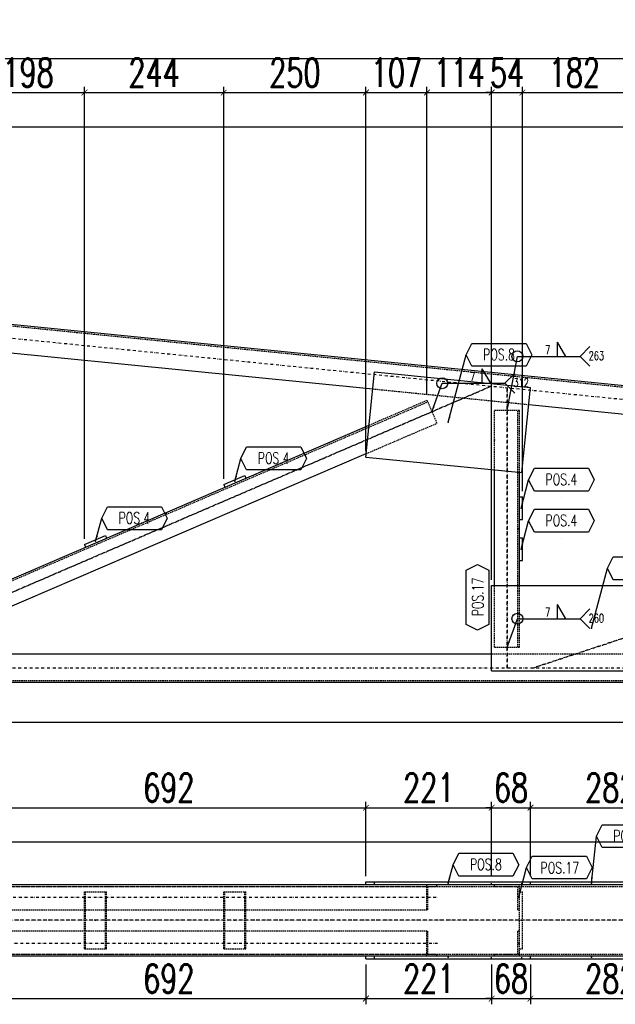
# Model space of a CAD drawing. Header units: feet. Extents: x -13577 to 173285, y -65833 to 34873.
# Tile 17 of 127: x 62299 to 63344, y -55742 to -54015. Entities that reach past the tile are written whole.
import ezdxf
from ezdxf.enums import TextEntityAlignment as Align

# ---------------------------------------------------------------- set-up
doc = ezdxf.new("R2010")
doc.units = ezdxf.units.FT
doc.header["$LTSCALE"] = 10
doc.header["$MEASUREMENT"] = 0
doc.linetypes.add('DASHDOT', pattern=[1, 0.5, -0.25, 0, -0.25])
doc.linetypes.add('HIDDEN', pattern=[0.375, 0.25, -0.125])
doc.layers.get('0').update_dxf_attribs({"linetype": 'CONTINUOUS'})
doc.layers.get('Defpoints').update_dxf_attribs({"linetype": 'CONTINUOUS'})
for name, color, linetype in [('A', 2, 'DASHDOT'), ('FORIR', 4, 'CONTINUOUS'), ('G', 3, 'CONTINUOUS'), ('POS_BOX', 6, 'CONTINUOUS'), ('POS_DES', 2, 'CONTINUOUS'), ('POS_MAT', 2, 'CONTINUOUS'), ('POS_NOT', 2, 'CONTINUOUS'), ('TR', 6, 'HIDDEN'), ('TXT1', 7, 'CONTINUOUS')]:
    doc.layers.add(name, color=color, linetype=linetype)
doc.styles.add('1', font='romans.shx', dxfattribs={"width": 0.7, "height": 50})
doc.styles.add('POS', font='ROMANS', dxfattribs={"width": 0.7})
doc.dimstyles.get("Standard").update_dxf_attribs({"dimtxt": 50, "dimasz": 1, "dimexe": 1, "dimexo": 1, "dimgap": 1, "dimtad": 1, "dimdec": 0, "dimdsep": 46, "dimtxsty": '1', "dimblk": 'ARCHTICK', "dimcen": 3, "dimclrd": 1, "dimclre": 1, "dimclrt": 3, "dimadec": 0, "dimazin": 0, "dimtfac": 1, "dimtdec": 0, "dimtix": 1, "dimtmove": 0, "dimatfit": 3, "dimfxl": 0, "dimtolj": 1, "dimarcsym": 0})

# ---------------------------------------------------------------- blocks, each defined once
blk = doc.blocks.new('3D2D_INFOWELD')
blk.add_point((0, 0))
at = {"layer": 'FORIR', "flags": 1}
blk.add_attdef('DATA', (7.6, -4.3), '', height=5.26, dxfattribs=at)
blk = doc.blocks.new('ALLAROUND')
blk.add_circle((0, 0), 0.956)
blk = doc.blocks.new('LINE_UNI_S_D')
blk.add_line((0, 0), (11, 0))
blk = doc.blocks.new('W01_UP_SIMPLE')
for q in [(8.46, 0), (6.96, 0)]:
    blk.add_line((6.96, 2.5), q)
at = {"style": '1', "width": 0.7}
blk.add_attdef('VAL2', text='', height=1.5, dxfattribs=at).set_placement((7, 3), align=Align.CENTER)
blk.add_attdef('VAL3', (9.47, 3), '', height=1.5, dxfattribs=at)
blk.add_attdef('VAL1', text='', height=1.5, dxfattribs=at).set_placement((5.78, 0.41), align=Align.RIGHT)
blk = doc.blocks.new('NOTE_S')
for q in [(12.72, 1.72), (12.72, -1.72)]:
    blk.add_line((11, 0), q)
at = {"style": '1', "width": 0.7}
for tag in ['VAL9', 'VAL10']:
    blk.add_attdef(tag, (12.5, -0.65), '', height=1.5, dxfattribs=at)
blk = doc.blocks.new('_ArchTick')
at = {"color": 0, "linetype": 'ByBlock', "const_width": 0.15}
blk.add_lwpolyline([(-0.5, -0.5), (0.5, 0.5)], dxfattribs=at)
blk = doc.blocks.new('P8_LAM')
blk.add_line((5.75, -3.08), (5.75, -3.08))
at = {"layer": 'POS_BOX'}
blk.add_lwpolyline([(11.5, 0), (10.5, -2), (1, -2), (0, 0), (1, 2), (10.5, 2)], close=True, dxfattribs=at)
at = {"style": 'POS', "width": 0.7}
blk.add_attdef('POS_PEZ', text='', height=2, dxfattribs=at).set_placement((5.75, -0.95), align=Align.CENTER)
at = {"style": 'POS', "width": 0.7, "flags": 1}
for tag, p in [('QTA_PEZ', (1, -3.69)), ('MAR_PEZ', (1, -3.15)), ('SUN_LIS', (1, -4.84)), ('PUN_LIS', (1, -4.3)), ('MCL_PEZ', (1, -5.41)), ('COD_PEZ', (1, -5.95)), ('DIM_PRO', (1, -6.59))]:
    blk.add_attdef(tag, p, '', height=0.35, dxfattribs=at)
at = {"layer": 'POS_DES', "style": 'POS', "width": 0.7, "flags": 1}
for tag, p in [('SPE_PRO', (3.38, -4.66)), ('LUN_PRO', (3.37, -5.17)), ('LAR_PRO', (3.4, -4.12))]:
    blk.add_attdef(tag, p, '', height=0.35, dxfattribs=at)
at = {"layer": 'POS_MAT', "style": 'POS', "width": 0.7, "flags": 1}
blk.add_attdef('MAT_PRO', text='', height=0.35, dxfattribs=at).set_placement((4.3, -3.18), align=Align.CENTER)
at = {"layer": 'POS_NOT', "style": 'POS', "width": 0.7, "flags": 1}
blk.add_attdef('NOT_PEZ', (3.41, -3.62), '', height=0.35, dxfattribs=at)
blk = doc.blocks.new('P8_PRO')
at = {"layer": 'POS_BOX'}
blk.add_lwpolyline([(11.5, 0), (10.5, -2), (1, -2), (0, 0), (1, 2), (10.5, 2)], close=True, dxfattribs=at)
at = {"style": 'POS', "width": 0.7}
blk.add_attdef('POS_PEZ', text='', height=2, dxfattribs=at).set_placement((5.83, -1.05), align=Align.CENTER)
at = {"style": 'POS', "width": 0.7, "flags": 1}
for tag, p in [('QTA_PEZ', (1, -3.45)), ('MAR_PEZ', (1, -2.92)), ('SUN_LIS', (1, -4.58)), ('PUN_LIS', (1, -4.05)), ('MCL_PEZ', (1, -5.14)), ('COD_PEZ', (1, -5.68)), ('DIM_PRO', (1, -6.27))]:
    blk.add_attdef(tag, p, '', height=0.35, dxfattribs=at)
at = {"layer": 'POS_DES', "style": 'POS', "width": 0.7, "flags": 1}
for tag, p in [('NOM_PRO', (2.84, -2.9)), ('LUN_PRO', (2.82, -4.54))]:
    blk.add_attdef(tag, p, '', height=0.35, dxfattribs=at)
at = {"layer": 'POS_MAT', "style": 'POS', "width": 0.7, "flags": 1}
blk.add_attdef('MAT_PRO', (2.83, -3.44), '', height=0.35, dxfattribs=at)
at = {"layer": 'POS_NOT', "style": 'POS', "width": 0.7, "flags": 1}
blk.add_attdef('NOT_PEZ', (2.82, -4.01), '', height=0.35, dxfattribs=at)
blk = doc.blocks.new('3D_INFOPOS')
blk.add_point((0, 0))
at = {"layer": 'FORIR', "flags": 1}
for tag, p in [('POS_PEZ', (7.6, -4.3)), ('MAT_PRO', (7.6, -11.9))]:
    blk.add_attdef(tag, p, '', height=5.26, dxfattribs=at)
blk = doc.blocks.new('*D13')
at = {"layer": 'Defpoints', "color": 0}
for p in [(59516.3, -55176.9), (64366.3, -55176.8), (64366.3, -55246.9)]:
    blk.add_point(p, dxfattribs=at)
at = {"layer": 'TXT1', "color": 1, "lineweight": -2, "transparency": 16777216}
for p, q in [((59516.3, -55186.9), (59516.3, -55256.9)), ((64366.3, -55186.8), (64366.3, -55256.9)), ((59516.3, -55246.9), (64366.3, -55246.9))]:
    blk.add_line(p, q, dxfattribs=at)
at = {"layer": 'TXT1', "color": 1, "lineweight": -2, "transparency": 16777216, "xscale": 10, "yscale": 10, "zscale": 10, "rotation": 180}
blk.add_blockref('_ArchTick', (59516.3, -55246.9), dxfattribs=at)
at = {"layer": 'TXT1', "color": 1, "lineweight": -2, "transparency": 16777216, "xscale": 10, "yscale": 10, "zscale": 10}
blk.add_blockref('_ArchTick', (64366.3, -55246.9), dxfattribs=at)
at = {"layer": 'TXT1', "color": 3, "transparency": 16777216, "insert": (61941.3, -55211.9), "char_height": 50, "attachment_point": 5, "style": '1'}
blk.add_mtext('\\A1;4850', dxfattribs=at)
blk = doc.blocks.new('*D16')
at = {"layer": 'Defpoints', "color": 0}
for p in [(64366.3, -54202.3), (59516.3, -55126.9), (64366.3, -55126.9)]:
    blk.add_point(p, dxfattribs=at)
at = {"layer": 'TXT1', "color": 1, "lineweight": -2, "transparency": 16777216}
for p, q in [((59516.3, -55116.9), (59516.3, -54192.3)), ((59516.3, -54202.3), (64366.3, -54202.3)), ((64366.3, -55116.9), (64366.3, -54192.3))]:
    blk.add_line(p, q, dxfattribs=at)
at = {"layer": 'TXT1', "color": 1, "lineweight": -2, "transparency": 16777216, "xscale": 10, "yscale": 10, "zscale": 10, "rotation": 180}
blk.add_blockref('_ArchTick', (59516.3, -54202.3), dxfattribs=at)
at = {"layer": 'TXT1', "color": 1, "lineweight": -2, "transparency": 16777216, "xscale": 10, "yscale": 10, "zscale": 10}
blk.add_blockref('_ArchTick', (64366.3, -54202.3), dxfattribs=at)
at = {"layer": 'TXT1', "color": 3, "transparency": 16777216, "insert": (61941.3, -54167.3), "char_height": 50, "attachment_point": 5, "style": '1'}
blk.add_mtext('\\A1;4850', dxfattribs=at)
blk = doc.blocks.new('*D78')
at = {"layer": 'Defpoints', "color": 0}
for p in [(62412.3, -54142.3), (62412.3, -54935), (62214.3, -55006.9)]:
    blk.add_point(p, dxfattribs=at)
at = {"layer": 'TXT1', "color": 1, "lineweight": -2, "transparency": 16777216}
for p, q in [((62214.3, -54996.9), (62214.3, -54132.3)), ((62412.3, -54925), (62412.3, -54132.3)), ((62214.3, -54142.3), (62412.3, -54142.3))]:
    blk.add_line(p, q, dxfattribs=at)
at = {"layer": 'TXT1', "color": 1, "lineweight": -2, "transparency": 16777216, "xscale": 10, "yscale": 10, "zscale": 10, "rotation": 180}
blk.add_blockref('_ArchTick', (62214.3, -54142.3), dxfattribs=at)
at = {"layer": 'TXT1', "color": 1, "lineweight": -2, "transparency": 16777216, "xscale": 10, "yscale": 10, "zscale": 10}
blk.add_blockref('_ArchTick', (62412.3, -54142.3), dxfattribs=at)
at = {"layer": 'TXT1', "color": 3, "transparency": 16777216, "insert": (62313.3, -54107.3), "char_height": 50, "attachment_point": 5, "style": '1'}
blk.add_mtext('\\A1;198', dxfattribs=at)
blk = doc.blocks.new('*D79')
at = {"layer": 'Defpoints', "color": 0}
for p in [(62656.7, -54142.3), (62656.7, -54829.9), (62412.3, -54935)]:
    blk.add_point(p, dxfattribs=at)
at = {"layer": 'TXT1', "color": 1, "lineweight": -2, "transparency": 16777216}
for p, q in [((62412.3, -54925), (62412.3, -54132.3)), ((62656.7, -54819.9), (62656.7, -54132.3)), ((62412.3, -54142.3), (62656.7, -54142.3))]:
    blk.add_line(p, q, dxfattribs=at)
at = {"layer": 'TXT1', "color": 1, "lineweight": -2, "transparency": 16777216, "xscale": 10, "yscale": 10, "zscale": 10, "rotation": 180}
blk.add_blockref('_ArchTick', (62412.3, -54142.3), dxfattribs=at)
at = {"layer": 'TXT1', "color": 1, "lineweight": -2, "transparency": 16777216, "xscale": 10, "yscale": 10, "zscale": 10}
blk.add_blockref('_ArchTick', (62656.7, -54142.3), dxfattribs=at)
at = {"layer": 'TXT1', "color": 3, "transparency": 16777216, "insert": (62534.5, -54107.3), "char_height": 50, "attachment_point": 5, "style": '1'}
blk.add_mtext('\\A1;244', dxfattribs=at)
blk = doc.blocks.new('*D80')
at = {"layer": 'Defpoints', "color": 0}
for p in [(62906.2, -54142.3), (62906.2, -54781.7), (62656.7, -54829.9)]:
    blk.add_point(p, dxfattribs=at)
at = {"layer": 'TXT1', "color": 1, "lineweight": -2, "transparency": 16777216}
for p, q in [((62656.7, -54819.9), (62656.7, -54132.3)), ((62906.2, -54771.7), (62906.2, -54132.3)), ((62656.7, -54142.3), (62906.2, -54142.3))]:
    blk.add_line(p, q, dxfattribs=at)
at = {"layer": 'TXT1', "color": 1, "lineweight": -2, "transparency": 16777216, "xscale": 10, "yscale": 10, "zscale": 10, "rotation": 180}
blk.add_blockref('_ArchTick', (62656.7, -54142.3), dxfattribs=at)
at = {"layer": 'TXT1', "color": 1, "lineweight": -2, "transparency": 16777216, "xscale": 10, "yscale": 10, "zscale": 10}
blk.add_blockref('_ArchTick', (62906.2, -54142.3), dxfattribs=at)
at = {"layer": 'TXT1', "color": 3, "transparency": 16777216, "insert": (62781.5, -54107.3), "char_height": 50, "attachment_point": 5, "style": '1'}
blk.add_mtext('\\A1;250', dxfattribs=at)
blk = doc.blocks.new('*D81')
at = {"layer": 'Defpoints', "color": 0}
for p in [(63013.3, -54142.3), (63013.3, -54682.1), (62906.2, -54781.7)]:
    blk.add_point(p, dxfattribs=at)
at = {"layer": 'TXT1', "color": 1, "lineweight": -2, "transparency": 16777216}
for p, q in [((62906.2, -54771.7), (62906.2, -54132.3)), ((63013.3, -54672.1), (63013.3, -54132.3)), ((62906.2, -54142.3), (63013.3, -54142.3))]:
    blk.add_line(p, q, dxfattribs=at)
at = {"layer": 'TXT1', "color": 1, "lineweight": -2, "transparency": 16777216, "xscale": 10, "yscale": 10, "zscale": 10, "rotation": 180}
blk.add_blockref('_ArchTick', (62906.2, -54142.3), dxfattribs=at)
at = {"layer": 'TXT1', "color": 1, "lineweight": -2, "transparency": 16777216, "xscale": 10, "yscale": 10, "zscale": 10}
blk.add_blockref('_ArchTick', (63013.3, -54142.3), dxfattribs=at)
at = {"layer": 'TXT1', "color": 3, "transparency": 16777216, "insert": (62959.8, -54107.3), "char_height": 50, "attachment_point": 5, "style": '1'}
blk.add_mtext('\\A1;107', dxfattribs=at)
blk = doc.blocks.new('*D82')
at = {"layer": 'Defpoints', "color": 0}
for p in [(63126.8, -54142.3), (63013.3, -54682.1), (63126.8, -55006.9)]:
    blk.add_point(p, dxfattribs=at)
at = {"layer": 'TXT1', "color": 1, "lineweight": -2, "transparency": 16777216}
for p, q in [((63013.3, -54672.1), (63013.3, -54132.3)), ((63126.8, -54996.9), (63126.8, -54132.3)), ((63013.3, -54142.3), (63126.8, -54142.3))]:
    blk.add_line(p, q, dxfattribs=at)
at = {"layer": 'TXT1', "color": 1, "lineweight": -2, "transparency": 16777216, "xscale": 10, "yscale": 10, "zscale": 10, "rotation": 180}
blk.add_blockref('_ArchTick', (63013.3, -54142.3), dxfattribs=at)
at = {"layer": 'TXT1', "color": 1, "lineweight": -2, "transparency": 16777216, "xscale": 10, "yscale": 10, "zscale": 10}
blk.add_blockref('_ArchTick', (63126.8, -54142.3), dxfattribs=at)
at = {"layer": 'TXT1', "color": 3, "transparency": 16777216, "insert": (63070, -54107.3), "char_height": 50, "attachment_point": 5, "style": '1'}
blk.add_mtext('\\A1;114', dxfattribs=at)
blk = doc.blocks.new('*D83')
at = {"layer": 'Defpoints', "color": 0}
for p in [(63180.8, -54142.3), (63180.8, -54851.5), (63126.8, -55006.9)]:
    blk.add_point(p, dxfattribs=at)
at = {"layer": 'TXT1', "color": 1, "lineweight": -2, "transparency": 16777216}
for p, q in [((63126.8, -54996.9), (63126.8, -54132.3)), ((63180.8, -54841.5), (63180.8, -54132.3)), ((63126.8, -54142.3), (63116.8, -54142.3)), ((63126.8, -54142.3), (63180.8, -54142.3)), ((63180.8, -54142.3), (63190.8, -54142.3))]:
    blk.add_line(p, q, dxfattribs=at)
at = {"layer": 'TXT1', "color": 1, "lineweight": -2, "transparency": 16777216, "xscale": 10, "yscale": 10, "zscale": 10}
blk.add_blockref('_ArchTick', (63126.8, -54142.3), dxfattribs=at)
at = {"layer": 'TXT1', "color": 1, "lineweight": -2, "transparency": 16777216, "xscale": 10, "yscale": 10, "zscale": 10, "rotation": 180}
blk.add_blockref('_ArchTick', (63180.8, -54142.3), dxfattribs=at)
at = {"layer": 'TXT1', "color": 3, "transparency": 16777216, "insert": (63153.8, -54107.3), "char_height": 50, "attachment_point": 5, "style": '1'}
blk.add_mtext('\\A1;54', dxfattribs=at)
blk = doc.blocks.new('*D84')
at = {"layer": 'Defpoints', "color": 0}
for p in [(63363.2, -54142.3), (63180.8, -54851.5), (63363.2, -55074.6)]:
    blk.add_point(p, dxfattribs=at)
at = {"layer": 'TXT1', "color": 1, "lineweight": -2, "transparency": 16777216}
for p, q in [((63180.8, -54841.5), (63180.8, -54132.3)), ((63363.2, -55064.6), (63363.2, -54132.3)), ((63180.8, -54142.3), (63363.2, -54142.3))]:
    blk.add_line(p, q, dxfattribs=at)
at = {"layer": 'TXT1', "color": 1, "lineweight": -2, "transparency": 16777216, "xscale": 10, "yscale": 10, "zscale": 10, "rotation": 180}
blk.add_blockref('_ArchTick', (63180.8, -54142.3), dxfattribs=at)
at = {"layer": 'TXT1', "color": 1, "lineweight": -2, "transparency": 16777216, "xscale": 10, "yscale": 10, "zscale": 10}
blk.add_blockref('_ArchTick', (63363.2, -54142.3), dxfattribs=at)
at = {"layer": 'TXT1', "color": 3, "transparency": 16777216, "insert": (63272, -54107.3), "char_height": 50, "attachment_point": 5, "style": '1'}
blk.add_mtext('\\A1;182', dxfattribs=at)
blk = doc.blocks.new('*D100')
at = {"layer": 'Defpoints', "color": 0}
for p in [(65066.3, -54082.3), (53966.3, -54756.8), (65066.3, -54756.8)]:
    blk.add_point(p, dxfattribs=at)
at = {"layer": 'TXT1', "color": 1, "lineweight": -2, "transparency": 16777216}
for p, q in [((53966.3, -54746.8), (53966.3, -54072.3)), ((53966.3, -54082.3), (65066.3, -54082.3)), ((65066.3, -54746.8), (65066.3, -54072.3))]:
    blk.add_line(p, q, dxfattribs=at)
at = {"layer": 'TXT1', "color": 1, "lineweight": -2, "transparency": 16777216, "xscale": 10, "yscale": 10, "zscale": 10, "rotation": 180}
blk.add_blockref('_ArchTick', (53966.3, -54082.3), dxfattribs=at)
at = {"layer": 'TXT1', "color": 1, "lineweight": -2, "transparency": 16777216, "xscale": 10, "yscale": 10, "zscale": 10}
blk.add_blockref('_ArchTick', (65066.3, -54082.3), dxfattribs=at)
at = {"layer": 'TXT1', "color": 3, "transparency": 16777216, "insert": (59516.3, -54047.3), "char_height": 50, "attachment_point": 5, "style": '1'}
blk.add_mtext('\\A1;11100', dxfattribs=at)
blk = doc.blocks.new('*D134')
at = {"layer": 'Defpoints', "color": 0}
for p in [(62214.3, -55661.9), (62906.2, -55661.9), (62906.2, -55731.9)]:
    blk.add_point(p, dxfattribs=at)
at = {"layer": 'TXT1', "color": 1, "lineweight": -2, "transparency": 16777216}
for p, q in [((62214.3, -55671.9), (62214.3, -55741.9)), ((62906.2, -55671.9), (62906.2, -55741.9)), ((62214.3, -55731.9), (62906.2, -55731.9))]:
    blk.add_line(p, q, dxfattribs=at)
at = {"layer": 'TXT1', "color": 1, "lineweight": -2, "transparency": 16777216, "xscale": 10, "yscale": 10, "zscale": 10, "rotation": 180}
blk.add_blockref('_ArchTick', (62214.3, -55731.9), dxfattribs=at)
at = {"layer": 'TXT1', "color": 1, "lineweight": -2, "transparency": 16777216, "xscale": 10, "yscale": 10, "zscale": 10}
blk.add_blockref('_ArchTick', (62906.2, -55731.9), dxfattribs=at)
at = {"layer": 'TXT1', "color": 3, "transparency": 16777216, "insert": (62560.3, -55696.9), "char_height": 50, "attachment_point": 5, "style": '1'}
blk.add_mtext('\\A1;692', dxfattribs=at)
blk = doc.blocks.new('*D135')
at = {"layer": 'Defpoints', "color": 0}
for p in [(62906.2, -55661.9), (63126.8, -55661.9), (63126.8, -55731.9)]:
    blk.add_point(p, dxfattribs=at)
at = {"layer": 'TXT1', "color": 1, "lineweight": -2, "transparency": 16777216}
for p, q in [((62906.2, -55671.9), (62906.2, -55741.9)), ((63126.8, -55671.9), (63126.8, -55741.9)), ((62906.2, -55731.9), (63126.8, -55731.9))]:
    blk.add_line(p, q, dxfattribs=at)
at = {"layer": 'TXT1', "color": 1, "lineweight": -2, "transparency": 16777216, "xscale": 10, "yscale": 10, "zscale": 10, "rotation": 180}
blk.add_blockref('_ArchTick', (62906.2, -55731.9), dxfattribs=at)
at = {"layer": 'TXT1', "color": 1, "lineweight": -2, "transparency": 16777216, "xscale": 10, "yscale": 10, "zscale": 10}
blk.add_blockref('_ArchTick', (63126.8, -55731.9), dxfattribs=at)
at = {"layer": 'TXT1', "color": 3, "transparency": 16777216, "insert": (63016.5, -55696.9), "char_height": 50, "attachment_point": 5, "style": '1'}
blk.add_mtext('\\A1;221', dxfattribs=at)
blk = doc.blocks.new('*D136')
at = {"layer": 'Defpoints', "color": 0}
for p in [(63126.8, -55661.9), (63194.8, -55661.9), (63194.8, -55731.9)]:
    blk.add_point(p, dxfattribs=at)
at = {"layer": 'TXT1', "color": 1, "lineweight": -2, "transparency": 16777216}
for p, q in [((63126.8, -55671.9), (63126.8, -55741.9)), ((63194.8, -55671.9), (63194.8, -55741.9)), ((63126.8, -55731.9), (63116.8, -55731.9)), ((63126.8, -55731.9), (63194.8, -55731.9)), ((63194.8, -55731.9), (63204.8, -55731.9))]:
    blk.add_line(p, q, dxfattribs=at)
at = {"layer": 'TXT1', "color": 1, "lineweight": -2, "transparency": 16777216, "xscale": 10, "yscale": 10, "zscale": 10}
blk.add_blockref('_ArchTick', (63126.8, -55731.9), dxfattribs=at)
at = {"layer": 'TXT1', "color": 1, "lineweight": -2, "transparency": 16777216, "xscale": 10, "yscale": 10, "zscale": 10, "rotation": 180}
blk.add_blockref('_ArchTick', (63194.8, -55731.9), dxfattribs=at)
at = {"layer": 'TXT1', "color": 3, "transparency": 16777216, "insert": (63160.8, -55696.9), "char_height": 50, "attachment_point": 5, "style": '1'}
blk.add_mtext('\\A1;68', dxfattribs=at)
blk = doc.blocks.new('*D137')
at = {"layer": 'Defpoints', "color": 0}
for p in [(63194.8, -55661.9), (63476.8, -55661.9), (63476.8, -55731.9)]:
    blk.add_point(p, dxfattribs=at)
at = {"layer": 'TXT1', "color": 1, "lineweight": -2, "transparency": 16777216}
for p, q in [((63194.8, -55671.9), (63194.8, -55741.9)), ((63476.8, -55671.9), (63476.8, -55741.9)), ((63194.8, -55731.9), (63476.8, -55731.9))]:
    blk.add_line(p, q, dxfattribs=at)
at = {"layer": 'TXT1', "color": 1, "lineweight": -2, "transparency": 16777216, "xscale": 10, "yscale": 10, "zscale": 10, "rotation": 180}
blk.add_blockref('_ArchTick', (63194.8, -55731.9), dxfattribs=at)
at = {"layer": 'TXT1', "color": 1, "lineweight": -2, "transparency": 16777216, "xscale": 10, "yscale": 10, "zscale": 10}
blk.add_blockref('_ArchTick', (63476.8, -55731.9), dxfattribs=at)
at = {"layer": 'TXT1', "color": 3, "transparency": 16777216, "insert": (63335.8, -55696.9), "char_height": 50, "attachment_point": 5, "style": '1'}
blk.add_mtext('\\A1;282', dxfattribs=at)
blk = doc.blocks.new('*D147')
at = {"layer": 'Defpoints', "color": 0}
for p in [(64366.3, -55456.9), (59516.3, -55531.9), (64366.3, -55531.9)]:
    blk.add_point(p, dxfattribs=at)
at = {"layer": 'TXT1', "color": 1, "lineweight": -2, "transparency": 16777216}
for p, q in [((59516.3, -55521.9), (59516.3, -55446.9)), ((64366.3, -55521.9), (64366.3, -55446.9)), ((59516.3, -55456.9), (64366.3, -55456.9))]:
    blk.add_line(p, q, dxfattribs=at)
at = {"layer": 'TXT1', "color": 1, "lineweight": -2, "transparency": 16777216, "xscale": 10, "yscale": 10, "zscale": 10, "rotation": 180}
blk.add_blockref('_ArchTick', (59516.3, -55456.9), dxfattribs=at)
at = {"layer": 'TXT1', "color": 1, "lineweight": -2, "transparency": 16777216, "xscale": 10, "yscale": 10, "zscale": 10}
blk.add_blockref('_ArchTick', (64366.3, -55456.9), dxfattribs=at)
at = {"layer": 'TXT1', "color": 3, "transparency": 16777216, "insert": (61941.3, -55421.9), "char_height": 50, "attachment_point": 5, "style": '1'}
blk.add_mtext('\\A1;4850', dxfattribs=at)
blk = doc.blocks.new('*D179')
at = {"layer": 'Defpoints', "color": 0}
for p in [(62906.2, -55396.9), (62214.3, -55526.9), (62906.2, -55526.9)]:
    blk.add_point(p, dxfattribs=at)
at = {"layer": 'TXT1', "color": 1, "lineweight": -2, "transparency": 16777216}
for p, q in [((62214.3, -55516.9), (62214.3, -55386.9)), ((62906.2, -55516.9), (62906.2, -55386.9)), ((62214.3, -55396.9), (62906.2, -55396.9))]:
    blk.add_line(p, q, dxfattribs=at)
at = {"layer": 'TXT1', "color": 1, "lineweight": -2, "transparency": 16777216, "xscale": 10, "yscale": 10, "zscale": 10, "rotation": 180}
blk.add_blockref('_ArchTick', (62214.3, -55396.9), dxfattribs=at)
at = {"layer": 'TXT1', "color": 1, "lineweight": -2, "transparency": 16777216, "xscale": 10, "yscale": 10, "zscale": 10}
blk.add_blockref('_ArchTick', (62906.2, -55396.9), dxfattribs=at)
at = {"layer": 'TXT1', "color": 3, "transparency": 16777216, "insert": (62560.3, -55361.9), "char_height": 50, "attachment_point": 5, "style": '1'}
blk.add_mtext('\\A1;692', dxfattribs=at)
blk = doc.blocks.new('*D180')
at = {"layer": 'Defpoints', "color": 0}
for p in [(63126.8, -55396.9), (62906.2, -55526.9), (63126.8, -55526.9)]:
    blk.add_point(p, dxfattribs=at)
at = {"layer": 'TXT1', "color": 1, "lineweight": -2, "transparency": 16777216}
for p, q in [((62906.2, -55516.9), (62906.2, -55386.9)), ((63126.8, -55516.9), (63126.8, -55386.9)), ((62906.2, -55396.9), (63126.8, -55396.9))]:
    blk.add_line(p, q, dxfattribs=at)
at = {"layer": 'TXT1', "color": 1, "lineweight": -2, "transparency": 16777216, "xscale": 10, "yscale": 10, "zscale": 10, "rotation": 180}
blk.add_blockref('_ArchTick', (62906.2, -55396.9), dxfattribs=at)
at = {"layer": 'TXT1', "color": 1, "lineweight": -2, "transparency": 16777216, "xscale": 10, "yscale": 10, "zscale": 10}
blk.add_blockref('_ArchTick', (63126.8, -55396.9), dxfattribs=at)
at = {"layer": 'TXT1', "color": 3, "transparency": 16777216, "insert": (63016.5, -55361.9), "char_height": 50, "attachment_point": 5, "style": '1'}
blk.add_mtext('\\A1;221', dxfattribs=at)
blk = doc.blocks.new('*D181')
at = {"layer": 'Defpoints', "color": 0}
for p in [(63194.8, -55396.9), (63126.8, -55526.9), (63194.8, -55526.9)]:
    blk.add_point(p, dxfattribs=at)
at = {"layer": 'TXT1', "color": 1, "lineweight": -2, "transparency": 16777216}
for p, q in [((63126.8, -55516.9), (63126.8, -55386.9)), ((63194.8, -55516.9), (63194.8, -55386.9)), ((63126.8, -55396.9), (63116.8, -55396.9)), ((63126.8, -55396.9), (63194.8, -55396.9)), ((63194.8, -55396.9), (63204.8, -55396.9))]:
    blk.add_line(p, q, dxfattribs=at)
at = {"layer": 'TXT1', "color": 1, "lineweight": -2, "transparency": 16777216, "xscale": 10, "yscale": 10, "zscale": 10}
blk.add_blockref('_ArchTick', (63126.8, -55396.9), dxfattribs=at)
at = {"layer": 'TXT1', "color": 1, "lineweight": -2, "transparency": 16777216, "xscale": 10, "yscale": 10, "zscale": 10, "rotation": 180}
blk.add_blockref('_ArchTick', (63194.8, -55396.9), dxfattribs=at)
at = {"layer": 'TXT1', "color": 3, "transparency": 16777216, "insert": (63160.8, -55361.9), "char_height": 50, "attachment_point": 5, "style": '1'}
blk.add_mtext('\\A1;68', dxfattribs=at)
blk = doc.blocks.new('*D182')
at = {"layer": 'Defpoints', "color": 0}
for p in [(63476.8, -55396.9), (63194.8, -55526.9), (63476.8, -55526.9)]:
    blk.add_point(p, dxfattribs=at)
at = {"layer": 'TXT1', "color": 1, "lineweight": -2, "transparency": 16777216}
for p, q in [((63194.8, -55516.9), (63194.8, -55386.9)), ((63476.8, -55516.9), (63476.8, -55386.9)), ((63194.8, -55396.9), (63476.8, -55396.9))]:
    blk.add_line(p, q, dxfattribs=at)
at = {"layer": 'TXT1', "color": 1, "lineweight": -2, "transparency": 16777216, "xscale": 10, "yscale": 10, "zscale": 10, "rotation": 180}
blk.add_blockref('_ArchTick', (63194.8, -55396.9), dxfattribs=at)
at = {"layer": 'TXT1', "color": 1, "lineweight": -2, "transparency": 16777216, "xscale": 10, "yscale": 10, "zscale": 10}
blk.add_blockref('_ArchTick', (63476.8, -55396.9), dxfattribs=at)
at = {"layer": 'TXT1', "color": 3, "transparency": 16777216, "insert": (63335.8, -55361.9), "char_height": 50, "attachment_point": 5, "style": '1'}
blk.add_mtext('\\A1;282', dxfattribs=at)

msp = doc.modelspace()

# ---------------------------------------------------------------- linework, layer by layer
at = {"layer": 'A'}
for p, q in [((64341.3, -54779.4), (59508.8, -54296.2)), ((61976.2, -55151.9), (63125.4, -54657.8)), ((63125.4, -54657.8), (61976.2, -55151.9)), ((63153.8, -54660.7), (63153.8, -55151.9)), ((63153.8, -55151.9), (63153.8, -54660.7)), ((63199.3, -55151.9), (64341.3, -54775.1)), ((64341.3, -54775.1), (63199.3, -55151.9)), ((64341.3, -55151.9), (59506.3, -55151.9)), ((62095.1, -55553.9), (63032, -55553.9)), ((64376.3, -55594.4), (59506.3, -55594.4)), ((64374.8, -55594.4), (59508.8, -55594.4)), ((63032, -55634.9), (62095.1, -55634.9))]:
    msp.add_line(p, q, dxfattribs=at)
at = {"layer": 'G'}
for p, q in [((59521.3, -54272.3), (64367.3, -54756.9)), ((61979.2, -54568.4), (62918.2, -54662.2)), ((62906.2, -54781.7), (62921.2, -54632.4)), ((62921.2, -54632.4), (63194.8, -54659.8)), ((63179.9, -54809), (63194.8, -54659.8)), ((63191.8, -54689.6), (64075.5, -54778)), ((62214.3, -55025.6), (62911.8, -54725.7)), ((62214.3, -55073.4), (62906.8, -54775.7)), ((62906.2, -54781.7), (63179.9, -54809)), ((63131.8, -55006.9), (63131.8, -54804.2)), ((63175.8, -55006.9), (63175.8, -54808.6)), ((62656.7, -54829.9), (62693.4, -54814.1)), ((62693.4, -54814.1), (62695.4, -54818.7)), ((62656.7, -54829.9), (62658.7, -54834.5)), ((63175.8, -54851.5), (63180.8, -54851.5)), ((63180.8, -54891.5), (63180.8, -54851.5)), ((63175.8, -54891.5), (63180.8, -54891.5)), ((62412.3, -54935), (62449.1, -54919.2)), ((62449.1, -54919.2), (62451, -54923.8)), ((63175.8, -54923.5), (63180.8, -54923.5)), ((63180.8, -54963.5), (63180.8, -54923.5)), ((62412.3, -54935), (62414.3, -54939.6)), ((63175.8, -54963.5), (63180.8, -54963.5)), ((63126.8, -55156.9), (63126.8, -55006.9)), ((63126.8, -55006.9), (63476.8, -55006.9)), ((62214.3, -55126.9), (63126.8, -55126.9)), ((63126.8, -55156.9), (63476.8, -55156.9)), ((54666.3, -55176.9), (65066.3, -55176.8)), ((53966.3, -55531.9), (65066.3, -55531.9)), ((62906.2, -55531.9), (62906.2, -55526.9)), ((62906.2, -55526.9), (63476.8, -55526.9)), ((62921.2, -55531.9), (62921.2, -55526.9)), ((63194.8, -55531.9), (63194.8, -55526.9)), ((53966.3, -55656.9), (65066.3, -55656.9)), ((62906.2, -55661.9), (62906.2, -55656.9)), ((62906.2, -55661.9), (63476.8, -55661.9)), ((62921.2, -55661.9), (62921.2, -55656.9)), ((63194.8, -55661.9), (63194.8, -55656.9))]:
    msp.add_line(p, q, dxfattribs=at)
at = {"layer": 'TR'}
for p, q in [((59521, -54275.3), (64367, -54759.9)), ((62918.2, -54662.2), (63191.8, -54689.6)), ((62097.7, -55079.2), (63014.6, -54685)), ((62911.8, -54725.7), (63013.3, -54682.1)), ((63013.3, -54682.1), (63030.7, -54722.5)), ((63131.8, -54804.2), (63131.8, -54699.5)), ((63131.8, -54699.5), (63175.8, -54699.5)), ((63172.6, -55115.5), (63172.6, -54699.5)), ((63175.8, -54808.6), (63175.8, -54699.5)), ((62906.8, -54775.7), (63030.7, -54722.5)), ((62911.5, -54729.3), (62911.8, -54725.7)), ((62906.2, -54781.7), (62906.8, -54775.7)), ((63131.8, -55115.5), (63131.8, -55006.9)), ((63175.8, -55115.5), (63175.8, -55006.9)), ((63131.8, -55115.5), (63175.8, -55115.5)), ((63126.8, -55126.9), (63476.8, -55126.9)), ((54666.3, -55173.8), (64366.3, -55173.8)), ((63013.3, -55575.9), (63013.3, -55531.9)), ((63030.7, -55535.1), (63030.7, -55531.9)), ((63126.8, -55531.9), (63126.8, -55526.9)), ((63131.8, -55535.1), (63131.8, -55531.9)), ((63175.8, -55656.9), (63175.8, -55531.9)), ((63179.9, -55531.9), (63179.9, -55526.9)), ((59521, -55534.9), (65016.3, -55534.9)), ((62097.7, -55535.1), (63030.7, -55535.1)), ((62412.3, -55544.4), (62451, -55544.4)), ((62412.3, -55644.4), (62412.3, -55544.4)), ((62414.3, -55644.4), (62414.3, -55544.4)), ((62449.1, -55644.4), (62449.1, -55544.4)), ((62451, -55644.4), (62451, -55544.4)), ((62656.7, -55544.4), (62695.4, -55544.4)), ((62656.7, -55644.4), (62656.7, -55544.4)), ((62658.7, -55644.4), (62658.7, -55544.4)), ((62693.4, -55644.4), (62693.4, -55544.4)), ((62695.4, -55644.4), (62695.4, -55544.4)), ((63014.6, -55575.9), (63014.6, -55535.1)), ((63131.8, -55535.1), (63172.6, -55535.1)), ((63172.6, -55575.9), (63172.6, -55535.1)), ((63175.8, -55544.4), (63180.8, -55544.4)), ((63180.8, -55644.4), (63180.8, -55544.4)), ((62096.4, -55575.9), (63014.6, -55575.9)), ((63172.6, -55575.9), (63175.8, -55575.9)), ((62096.4, -55612.9), (63014.6, -55612.9)), ((63013.3, -55656.9), (63013.3, -55612.9)), ((63014.6, -55653.7), (63014.6, -55612.9)), ((63172.6, -55612.9), (63175.8, -55612.9)), ((63172.6, -55653.7), (63172.6, -55612.9)), ((59521, -55653.8), (65016.3, -55653.8)), ((62097.7, -55653.7), (63030.7, -55653.7)), ((62412.3, -55644.4), (62451, -55644.4)), ((62656.7, -55644.4), (62695.4, -55644.4)), ((63030.7, -55656.9), (63030.7, -55653.7)), ((63131.8, -55656.9), (63131.8, -55653.7)), ((63131.8, -55653.7), (63172.6, -55653.7)), ((63175.8, -55644.4), (63180.8, -55644.4)), ((63126.8, -55661.9), (63126.8, -55656.9)), ((63179.9, -55661.9), (63179.9, -55656.9))]:
    msp.add_line(p, q, dxfattribs=at)

# ---------------------------------------------------------------- block references
at = {"xscale": 10, "yscale": 10, "zscale": 10}
for name, p, values in [('P8_LAM', (63082.2, -54602.4), {'POS_PEZ': 'POS.8'}), ('W01_UP_SIMPLE', (63172, -54605.1), {'VAL1': '7'}), ('NOTE_S', (63172, -54605.1), {'VAL9': '263'}), ('W01_UP_SIMPLE', (63040.2, -54652.3), {'VAL1': '7'}), ('NOTE_S', (63040.2, -54652.3), {'VAL9': '312'}), ('P8_LAM', (62686.8, -54784.1), {'POS_PEZ': 'POS.4'}), ('P8_LAM', (63191.7, -54821.5), {'POS_PEZ': 'POS.4'}), ('P8_LAM', (62442.5, -54889.2), {'POS_PEZ': 'POS.4'}), ('P8_LAM', (63191.7, -54893.5), {'POS_PEZ': 'POS.4'}), ('P8_LAM', (63329.9, -54976.9), {'POS_PEZ': 'POS.9'}), ('W01_UP_SIMPLE', (63172, -55065.5), {'VAL1': '7'}), ('NOTE_S', (63172, -55065.5), {'VAL9': '260'}), ('P8_LAM', (63310.5, -55446.9), {'POS_PEZ': 'POS.9'}), ('P8_LAM', (63059.2, -55496.9), {'POS_PEZ': 'POS.8'}), ('P8_PRO', (63188.1, -55501.9), {'POS_PEZ': 'POS.17'})]:
    msp.add_blockref(name, p, dxfattribs=at).add_auto_attribs(values)
for name, p in [('ALLAROUND', (63172, -54605.1)), ('LINE_UNI_S_D', (63172, -54605.1)), ('ALLAROUND', (63040.2, -54652.3)), ('LINE_UNI_S_D', (63040.2, -54652.3)), ('ALLAROUND', (63172, -55065.5)), ('LINE_UNI_S_D', (63172, -55065.5))]:
    msp.add_blockref(name, p, dxfattribs=at)
for name, p in [('3D2D_INFOWELD', (63022, -54702.3)), ('3D_INFOPOS', (63050.5, -54720.7)), ('3D_INFOPOS', (63050.5, -54720.7)), ('3D2D_INFOWELD', (63131.8, -54751.8)), ('3D_INFOPOS', (62676.1, -54824.3)), ('3D_INFOPOS', (63178.3, -54871.5)), ('3D_INFOPOS', (62555.5, -54880.6)), ('3D_INFOPOS', (62555.5, -54880.6)), ('3D_INFOPOS', (63174.2, -54907.5)), ('3D_INFOPOS', (63174.2, -54907.5)), ('3D_INFOPOS', (62431.7, -54929.4)), ('3D_INFOPOS', (63178.3, -54943.5)), ('3D_INFOPOS', (63301.8, -55081.9)), ('3D_INFOPOS', (63301.8, -55081.9)), ('3D2D_INFOWELD', (63153.8, -55115.5)), ('3D_INFOPOS', (63050.5, -55529.4)), ('3D_INFOPOS', (63301.8, -55529.4)), ('3D_INFOPOS', (62555.5, -55553.9)), ('3D_INFOPOS', (63174.2, -55553.9)), ('3D_INFOPOS', (62431.7, -55594.4)), ('3D_INFOPOS', (62676.1, -55594.4)), ('3D_INFOPOS', (63178.3, -55594.4)), ('3D_INFOPOS', (63178.3, -55594.4)), ('3D_INFOPOS', (62555.5, -55634.9)), ('3D_INFOPOS', (63174.2, -55634.9)), ('3D_INFOPOS', (63050.5, -55659.4)), ('3D_INFOPOS', (63301.8, -55659.4))]:
    msp.add_blockref(name, p)
at = {"xscale": 10, "yscale": 10, "zscale": 10, "rotation": 90.00000000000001}
msp.add_blockref('P8_PRO', (63101.8, -55085.5), dxfattribs=at).add_auto_attribs({'POS_PEZ': 'POS.17'})

# ---------------------------------------------------------------- dimensions: what is measured, and where the dimension line sits
at = {"layer": 'TXT1'}
for base, p1, p2, picture, middle in [((65066.3, -54082.3), (53966.3, -54756.8), (65066.3, -54756.8), '*D100', (59516.3, -54047.3)), ((62412.3, -54142.3), (62214.3, -55006.9), (62412.3, -54935), '*D78', (62313.3, -54107.3)), ((62656.7, -54142.3), (62412.3, -54935), (62656.7, -54829.9), '*D79', (62534.5, -54107.3)), ((62906.2345, -54142.3106), (62656.7045, -54829.9229), (62906.2345, -54781.6529), '*D80', (62781.4695, -54107.3106)), ((63013.3, -54142.3), (62906.2, -54781.7), (63013.3, -54682.1), '*D81', (62959.8, -54107.3)), ((63126.8045, -54142.3106), (63013.2945, -54682.0729), (63126.8045, -55006.8629), '*D82', (63070.0495, -54107.3106)), ((63180.8, -54142.3), (63126.8, -55006.9), (63180.8, -54851.5), '*D83', (63153.8, -54107.3)), ((63363.2, -54142.3), (63180.8, -54851.5), (63363.2, -55074.6), '*D84', (63272, -54107.3)), ((64366.3, -54202.3), (59516.3, -55126.9), (64366.3, -55126.9), '*D16', (61941.3, -54167.3)), ((64366.3, -55246.9), (59516.3, -55176.9), (64366.3, -55176.8), '*D13', (61941.3, -55211.9)), ((62906.2, -55396.9), (62214.3, -55526.9), (62906.2, -55526.9), '*D179', (62560.3, -55361.9)), ((63126.8, -55396.9), (62906.2, -55526.9), (63126.8, -55526.9), '*D180', (63016.5, -55361.9)), ((63194.8, -55396.9), (63126.8, -55526.9), (63194.8, -55526.9), '*D181', (63160.8, -55361.9)), ((63476.8, -55396.9), (63194.8, -55526.9), (63476.8, -55526.9), '*D182', (63335.8, -55361.9)), ((64366.3, -55456.9), (59516.3, -55531.9), (64366.3, -55531.9), '*D147', (61941.3, -55421.9)), ((62906.2, -55731.9), (62214.3, -55661.9), (62906.2, -55661.9), '*D134', (62560.3, -55696.9)), ((63126.8, -55731.9), (62906.2, -55661.9), (63126.8, -55661.9), '*D135', (63016.5, -55696.9)), ((63194.8, -55731.9), (63126.8, -55661.9), (63194.8, -55661.9), '*D136', (63160.8, -55696.9)), ((63476.8, -55731.9), (63194.8, -55661.9), (63476.8, -55661.9), '*D137', (63335.8, -55696.9))]:
    dim = msp.add_linear_dim(base=base, p1=p1, p2=p2, dimstyle='Standard', override={"dimscale": 10}, dxfattribs=at)
    dim.commit()
    dim.dimension.update_dxf_attribs({"geometry": picture, "text_midpoint": middle})

# ---------------------------------------------------------------- leaders
for points in [[(63050.5, -54720.7), (63082.2, -54602.4)], [(63153.8, -54699.5), (63172, -54605.1)], [(63022, -54702.3), (63040.2, -54652.3)], [(62676.1, -54824.3), (62686.8, -54784.1)], [(63178.3, -54871.5), (63191.7, -54821.5)], [(62431.7, -54929.4), (62442.5, -54889.2)], [(63178.3, -54943.5), (63191.7, -54893.5)], [(63301.8, -55081.9), (63329.9, -54976.9)], [(63153.8, -55115.5), (63172, -55065.5)], [(63301.8, -55529.4), (63310.5, -55446.9)], [(63050.5, -55529.4), (63059.2, -55496.9)], [(63174.2, -55553.9), (63188.1, -55501.9)]]:
    msp.add_leader(points, dimstyle='Standard', override={"dimscale": 10})

doc.saveas('drawing.dxf')
